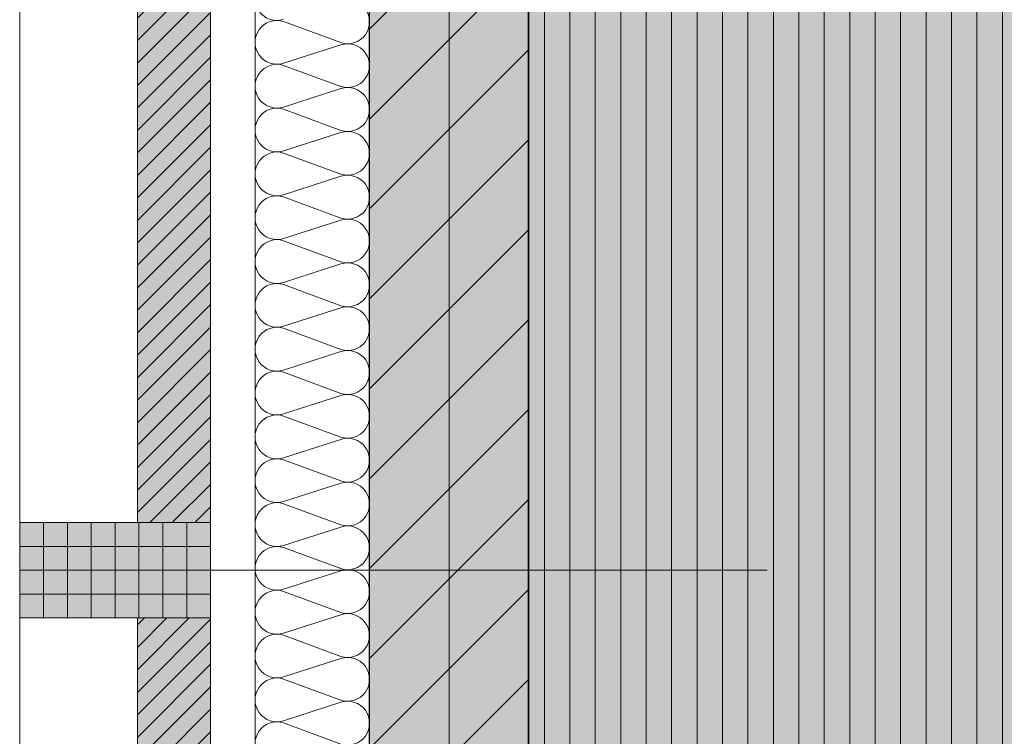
# Model space of a CAD drawing. Header units: metres. Extents: x -49 to 152, y -127 to 99.
# Tile 14 of 177: x -39.82 to -38.28, y -20.51 to -19.38. Entities that reach past the tile are written whole.
import ezdxf

# ---------------------------------------------------------------- set-up
doc = ezdxf.new("R2010")
doc.units = ezdxf.units.M
doc.linetypes.add('Achsen 01', pattern=[5.291531, 3.175, -1.058062, 0.352704, -0.705764])
doc.linetypes.add('Raster 01', pattern=[2, 1, -1])
for name, color, linetype, lineweight, true_color in [('013_Beton und Stahlbetonarbeiten-000 Sichtbeton-331 tragende Au', 5, 'Continuous', 5, 0x0000ff), ('014_Fassadenarbeiten-000 Aufsicht Betonfertigteile', 7, 'Continuous', 9, 0xc0c0c0), ('014_Fassadenarbeiten-330 mineralische Dämmung', 7, 'Continuous', 9, 0x666666), ('031_Metallbauarbeiten-350 Lamellendecke DS', 7, 'Continuous', 35, 0x666666), ('AV1-Achsen', 1, 'Achsen 01', 18, 0xff0000), ('AV1-Raster', 7, 'Raster 01', 9, 0xa6a6a6)]:
    doc.layers.add(name, color=color, linetype=linetype, lineweight=lineweight, true_color=true_color)
for name, color, linetype, lineweight in [('013_Beton und Stahlbetonarbeiten-330 Außenwände', 7, 'Continuous', 25), ('014_Fassadenarbeiten-330 Betonfertigteile vertikal', 7, 'Continuous', 9), ('014_Fassadenarbeiten-330 Filtermauerwerk 11.5cm', 7, 'Continuous', 9), ('_1.35m (3D)', 7, 'Continuous', 9), ('_GRU (2D)', 7, 'Continuous', 9), ('_OG 3 (2D)', 7, 'Continuous', 9), ('_OG 3 - DS (2D)', 7, 'Continuous', 9)]:
    doc.layers.add(name, color=color, linetype=linetype, lineweight=lineweight)
pattern_1 = [(45, (0, 0), (0.01767767, -0.01767767), [])]

# ---------------------------------------------------------------- blocks, each defined once
blk = doc.blocks.new('Group-4')
at = {"layer": 'AV1-Raster'}
blk.add_line((1.35, -20.25), (-40.5, -20.25), dxfattribs=at)
blk = doc.blocks.new('1.35m (3D)')
at = {"layer": 'AV1-Raster', "color": 7}
blk.add_blockref('Group-4', (0, 0), dxfattribs=at)
blk = doc.blocks.new('OG 3 - DS (2D)')
at = {"layer": '031_Metallbauarbeiten-350 Lamellendecke DS', "linetype": 'Continuous', "lineweight": 0, "transparency": 33554508}
blk.add_hatch(color=254, dxfattribs=at).paths.add_polyline_path([(-39.025, -16.375), (-36.525, -16.375), (-36.525, -21.385), (-39.025, -21.385)])
at = {"layer": '031_Metallbauarbeiten-350 Lamellendecke DS', "linetype": 'Continuous', "lineweight": 9, "transparency": 33554508}
h = blk.add_hatch(dxfattribs=at)
h.set_pattern_fill('Lamellendecke', color=252, style=0, pattern_type=2)
h.set_pattern_definition([(90, (0, 0), (0.04, 0), [])])
h.paths.add_polyline_path([(-39.025, -16.375), (-36.525, -16.375), (-36.525, -21.385), (-39.025, -21.385)])
at = {"layer": '031_Metallbauarbeiten-350 Lamellendecke DS', "flags": 128}
blk.add_lwpolyline([(-39.025, -16.375), (-36.525, -16.375), (-36.525, -21.385), (-39.025, -21.385)], close=True, dxfattribs=at)
blk = doc.blocks.new('Group-334')
at = {"layer": '014_Fassadenarbeiten-330 mineralische Dämmung', "transparency": 33554687, "flags": 128}
for points in [[(-20.5555, 39.41, -1.372995), (-20.4899, 39.41), (-20.5232, 39.32, 1.372583), (-20.4576, 39.32), (-20.4866, 39.41, -1.372995), (-20.421, 39.41), (-20.4543, 39.32, 1.372583), (-20.3887, 39.32), (-20.4176, 39.41, -1.372995), (-20.3521, 39.41), (-20.3853, 39.32, 1.372583), (-20.3198, 39.32), (-20.3487, 39.41, -1.372995), (-20.2831, 39.41), (-20.3164, 39.32, 1.372583), (-20.2508, 39.32), (-20.2797, 39.41, -1.372995), (-20.2142, 39.41), (-20.2474, 39.32, 1.372583), (-20.1819, 39.32), (-20.2108, 39.41, -1.372995), (-20.1452, 39.41), (-20.1785, 39.32, 1.372583), (-20.1129, 39.32), (-20.1418, 39.41, -1.372995), (-20.0763, 39.41), (-20.1095, 39.32, 1.372583), (-20.044, 39.32), (-20.0729, 39.41, -1.372995), (-20.0073, 39.41), (-20.0406, 39.32, 1.372583), (-19.975, 39.32), (-20.004, 39.41, -1.372995), (-19.9384, 39.41), (-19.9717, 39.32, 1.372583), (-19.9061, 39.32), (-19.935, 39.41, -1.372995), (-19.8694, 39.41), (-19.9027, 39.32, 1.372583), (-19.8371, 39.32), (-19.8661, 39.41, -1.372995), (-19.8005, 39.41), (-19.8338, 39.32, 1.372583), (-19.7682, 39.32), (-19.7971, 39.41, -1.372995), (-19.7316, 39.41), (-19.7648, 39.32, 1.372583), (-19.6993, 39.32), (-19.7282, 39.41, -1.372995), (-19.6626, 39.41), (-19.6959, 39.32, 1.372583), (-19.6303, 39.32), (-19.6592, 39.41, -1.372995), (-19.5937, 39.41), (-19.6269, 39.32, 1.372583), (-19.5614, 39.32), (-19.5903, 39.41, -1.372995), (-19.5247, 39.41), (-19.558, 39.32, 1.372583), (-19.4924, 39.32), (-19.5213, 39.41, -1.372995), (-19.4558, 39.41), (-19.489, 39.32, 1.372583), (-19.4235, 39.32), (-19.4524, 39.41, -1.372995), (-19.3868, 39.41), (-19.4201, 39.32, 1.372583), (-19.3545, 39.32)], [(-19.3835, 39.41, -1.372995), (-19.3179, 39.41)]]:
    blk.add_lwpolyline(points, format="xyb", dxfattribs=at)
blk = doc.blocks.new('Group-335')
at = {"layer": '014_Fassadenarbeiten-330 mineralische Dämmung', "transparency": 33554687}
blk.add_blockref('Group-334', (0, 0), dxfattribs=at)
blk = doc.blocks.new('Parametric Object-53')
at = {"layer": '014_Fassadenarbeiten-330 mineralische Dämmung', "color": 7, "transparency": 33554687}
blk.add_blockref('Group-335', (0, 0), dxfattribs=at)
at = {"layer": '014_Fassadenarbeiten-330 mineralische Dämmung', "color": 0, "flags": 1}
for tag in ['IFC_UUID', 'instanceID', 'prm0_name', 'prm0_type', 'prm0_value', 'prm1_name', 'prm1_type', 'prm1_value', 'prm2_name', 'prm2_type', 'prm2_value', 'prm3_name', 'prm3_type', 'prm3_value', 'prm4_name', 'prm4_type', 'prm4_value', 'prm5_name', 'prm5_type', 'prm5_value', 'prm6_name', 'prm6_type', 'prm6_value']:
    blk.add_attdef(tag, (-39.4631, -21.9098), '', height=0.00018, dxfattribs=at)
blk = doc.blocks.new('OG 3 (2D)')
at = {"layer": '013_Beton und Stahlbetonarbeiten-330 Außenwände', "linetype": 'Continuous', "lineweight": 0, "true_color": 0xc0c0c0}
blk.add_hatch(color=9, dxfattribs=at).paths.add_polyline_path([(-39.275, 0.125), (-18.775, 0.125), (-18.775, -0.125), (-39.025, -0.125), (-39.025, -21.725), (-39.275, -21.725)])
at = {"layer": '013_Beton und Stahlbetonarbeiten-330 Außenwände', "linetype": 'Continuous', "lineweight": 13}
h = blk.add_hatch(dxfattribs=at)
h.set_pattern_fill('Stahlbeton', color=251, style=0, pattern_type=2)
h.set_pattern_definition([(45, (0, 0), (0.07071068, -0.07071068), [0.025, -0.025])])
h.paths.add_polyline_path([(-39.275, 0.125), (-18.775, 0.125), (-18.775, -0.125), (-39.025, -0.125), (-39.025, -21.725), (-39.275, -21.725)])
h = blk.add_hatch(dxfattribs=at)
h.set_pattern_fill('Stahlbeton-1', color=251, style=0, pattern_type=2)
h.set_pattern_definition([(-135, (0.03106, -0.03313), (0.07071068, -0.07071068), [])])
h.paths.add_polyline_path([(-39.275, 0.125), (-18.775, 0.125), (-18.775, -0.125), (-39.025, -0.125), (-39.025, -21.725), (-39.275, -21.725)])
at = {"layer": '014_Fassadenarbeiten-330 Betonfertigteile vertikal', "linetype": 'Continuous', "lineweight": 0}
blk.add_hatch(color=9, dxfattribs=at).paths.add_polyline_path([(-39.525, -20.325), (-39.525, -20.175), (-39.825, -20.175), (-39.825, -20.325)])
at = {"layer": '014_Fassadenarbeiten-330 Betonfertigteile vertikal', "linetype": 'Continuous', "lineweight": 9}
h = blk.add_hatch(dxfattribs=at)
h.set_pattern_fill('Stahlbetonfertigteil-1', color=8, style=0, pattern_type=2)
h.set_pattern_definition([(-90, (0, 0), (0.0375, 0), [])])
h.paths.add_polyline_path([(-39.525, -20.325), (-39.525, -20.175), (-39.825, -20.175), (-39.825, -20.325)])
at = {"layer": '014_Fassadenarbeiten-330 Betonfertigteile vertikal', "linetype": 'Continuous', "lineweight": 13}
h = blk.add_hatch(dxfattribs=at)
h.set_pattern_fill('Stahlbetonfertigteil', color=8, style=0, pattern_type=2)
h.set_pattern_definition([(0, (0, 0), (2e-18, -0.0375), [])])
h.paths.add_polyline_path([(-39.525, -20.325), (-39.525, -20.175), (-39.825, -20.175), (-39.825, -20.325)])
at = {"layer": '014_Fassadenarbeiten-330 Filtermauerwerk 11.5cm', "linetype": 'Continuous', "lineweight": 0, "true_color": 0xd19783}
for points in [[(-39.64, -18.975), (-39.525, -18.975), (-39.525, -20.175), (-39.64, -20.175)], [(-39.64, -20.325), (-39.525, -20.325), (-39.525, -21.525), (-39.64, -21.525)]]:
    blk.add_hatch(color=33, dxfattribs=at).paths.add_polyline_path(points)
at = {"layer": '014_Fassadenarbeiten-330 Filtermauerwerk 11.5cm', "linetype": 'Continuous', "lineweight": 9}
h = blk.add_hatch(dxfattribs=at)
h.set_pattern_fill('Mauerwerk Münster', color=8, style=0, pattern_type=2)
h.set_pattern_definition(pattern_1)
h.paths.add_polyline_path([(-39.64, -18.975), (-39.525, -18.975), (-39.525, -20.175), (-39.64, -20.175)])
h = blk.add_hatch(dxfattribs=at)
h.set_pattern_fill('Mauerwerk Münster', color=8, style=0, pattern_type=2)
h.set_pattern_definition(pattern_1)
h.paths.add_polyline_path([(-39.64, -20.325), (-39.525, -20.325), (-39.525, -21.525), (-39.64, -21.525)])
at = {"layer": '013_Beton und Stahlbetonarbeiten-000 Sichtbeton-331 tragende Au', "color": 30}
blk.add_solid([(-39.075, -16.325), (-39.025, -16.375), (-39.075, -21.475), (-39.025, -21.475)], dxfattribs=at)
at = {"layer": '013_Beton und Stahlbetonarbeiten-330 Außenwände', "flags": 128}
blk.add_lwpolyline([(-39.275, 0.125), (-18.775, 0.125), (-18.775, -0.125), (-39.025, -0.125), (-39.025, -21.725), (-39.275, -21.725)], close=True, dxfattribs=at)
at = {"layer": '014_Fassadenarbeiten-000 Aufsicht Betonfertigteile', "flags": 128}
blk.add_lwpolyline([(-39.455, 0.305), (-39.455, -21.905), (-39.825, -22.275), (-39.825, 0.675)], close=True, dxfattribs=at)
at = {"layer": '014_Fassadenarbeiten-330 Betonfertigteile vertikal', "flags": 128}
blk.add_lwpolyline([(-39.525, -20.325), (-39.525, -20.175), (-39.825, -20.175), (-39.825, -20.325)], close=True, dxfattribs=at)
at = {"layer": '014_Fassadenarbeiten-330 Filtermauerwerk 11.5cm', "flags": 128}
for points in [[(-39.64, -18.975), (-39.525, -18.975), (-39.525, -20.175), (-39.64, -20.175)], [(-39.64, -20.325), (-39.525, -20.325), (-39.525, -21.525), (-39.64, -21.525)]]:
    blk.add_lwpolyline(points, close=True, dxfattribs=at)
at = {"layer": '014_Fassadenarbeiten-330 mineralische Dämmung', "flags": 128}
blk.add_lwpolyline([(-18.9, 0.305), (-18.9, 0.125), (-39.275, 0.125), (-39.275, -21.725), (-39.15, -21.725), (-39.15, -21.905), (-39.455, -21.905), (-39.455, 0.305)], close=True, dxfattribs=at)
at = {"layer": '014_Fassadenarbeiten-330 mineralische Dämmung', "rotation": 90}
blk.add_blockref('Parametric Object-53', (0, 0), dxfattribs=at)
blk = doc.blocks.new('Group-878')
at = {"layer": 'AV1-Achsen'}
blk.add_line((-39.15, -26.5), (-39.15, 4.9), dxfattribs=at)
blk = doc.blocks.new('GRU (2D)')
at = {"layer": 'AV1-Achsen', "color": 7}
blk.add_blockref('Group-878', (0, 0), dxfattribs=at)

msp = doc.modelspace()

# ---------------------------------------------------------------- block references
at = {"layer": '_1.35m (3D)'}
msp.add_blockref('1.35m (3D)', (0, 0), dxfattribs=at)

# ---------------------------------------------------------------- next in the draw order: block references
at = {"layer": '_OG 3 - DS (2D)'}
msp.add_blockref('OG 3 - DS (2D)', (0, 0), dxfattribs=at)

# ---------------------------------------------------------------- next in the draw order: block references
at = {"layer": '_OG 3 (2D)'}
msp.add_blockref('OG 3 (2D)', (0, 0), dxfattribs=at)

# ---------------------------------------------------------------- next in the draw order: block references
at = {"layer": '_GRU (2D)'}
msp.add_blockref('GRU (2D)', (0, 0), dxfattribs=at)

doc.saveas('drawing.dxf')
